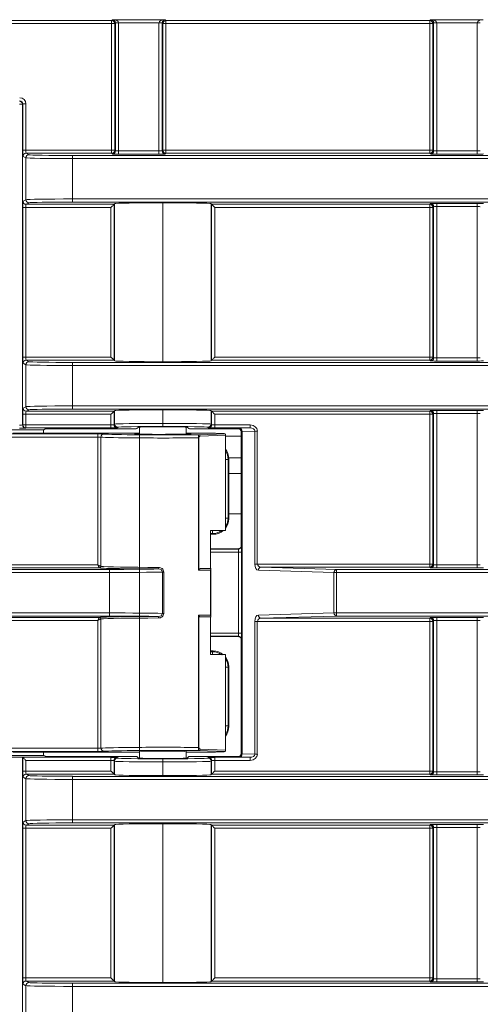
# Model space of a CAD drawing. Header units: millimetres. Extents: x 0 to 1118, y 0 to 864.
# Tile 126 of 146: x 343.45 to 350.87, y 482.05 to 497.92. Entities that reach past the tile are written whole.
import ezdxf

# ---------------------------------------------------------------- set-up
doc = ezdxf.new("R2010")
doc.units = ezdxf.units.MM

msp = doc.modelspace()

# ---------------------------------------------------------------- linework, layer by layer
at = {"color": 7, "linetype": 'Continuous', "lineweight": 15}
for p, q in [((340.682, 497.906), (344.932, 497.906)), ((344.932, 497.906), (344.945, 497.919)), ((344.932, 497.856), (344.932, 497.906)), ((344.945, 497.919), (345.794, 497.919)), ((345.794, 497.919), (345.807, 497.906)), ((345.807, 497.906), (350.057, 497.906)), ((345.807, 497.906), (345.807, 497.856)), ((350.057, 497.906), (350.07, 497.919)), ((350.057, 497.856), (350.057, 497.906)), ((350.07, 497.919), (350.919, 497.919)), ((344.932, 497.856), (340.682, 497.856)), ((344.982, 497.856), (344.932, 497.856)), ((344.932, 495.816), (344.932, 497.856)), ((344.994, 497.868), (344.982, 497.856)), ((344.982, 497.856), (344.982, 495.816)), ((344.994, 495.805), (344.994, 497.868)), ((345.044, 497.868), (344.994, 497.868)), ((345.695, 497.869), (345.044, 497.869)), ((345.044, 497.868), (345.044, 495.803)), ((345.695, 495.803), (345.695, 497.868)), ((345.745, 497.868), (345.695, 497.868)), ((345.757, 497.856), (345.745, 497.868)), ((345.745, 497.868), (345.745, 495.805)), ((345.757, 495.816), (345.757, 497.856)), ((345.757, 497.856), (345.807, 497.856)), ((345.807, 497.856), (345.807, 495.816)), ((350.057, 497.856), (345.807, 497.856)), ((350.107, 497.856), (350.057, 497.856)), ((350.057, 495.816), (350.057, 497.856)), ((350.119, 497.868), (350.107, 497.856)), ((350.107, 497.856), (350.107, 495.816)), ((350.169, 497.868), (350.119, 497.868)), ((350.119, 495.805), (350.119, 497.868)), ((350.82, 497.869), (350.169, 497.869)), ((350.169, 497.868), (350.169, 495.803)), ((350.82, 495.803), (350.82, 497.868)), ((350.87, 497.868), (350.82, 497.868)), ((343.496, 496.557), (343.446, 496.557)), ((343.502, 496.562), (343.496, 496.557)), ((343.496, 496.557), (343.496, 491.386)), ((343.502, 495.816), (343.502, 496.562)), ((343.551, 496.562), (343.502, 496.562)), ((343.551, 496.562), (343.551, 495.816)), ((343.551, 495.816), (343.502, 495.816)), ((343.552, 495.693), (343.505, 495.716)), ((343.551, 495.816), (344.932, 495.816)), ((343.552, 495.017), (343.552, 495.693)), ((343.555, 495.766), (343.602, 495.743)), ((344.932, 495.766), (343.555, 495.766)), ((344.302, 495.731), (344.302, 495.681)), ((344.302, 495.731), (363.422, 495.731)), ((344.302, 495.681), (344.302, 495.029)), ((363.422, 495.681), (344.302, 495.681)), ((344.932, 495.766), (344.932, 495.816)), ((344.932, 495.816), (344.982, 495.816)), ((344.944, 495.755), (344.932, 495.766)), ((344.982, 495.816), (344.994, 495.805)), ((345.044, 495.803), (345.044, 495.753)), ((345.044, 495.803), (345.695, 495.803)), ((345.695, 495.753), (345.044, 495.753)), ((345.695, 495.803), (345.695, 495.753)), ((345.745, 495.805), (345.757, 495.816)), ((345.757, 495.816), (345.807, 495.816)), ((345.807, 495.766), (345.795, 495.755)), ((345.807, 495.816), (345.807, 495.766)), ((345.807, 495.816), (350.057, 495.816)), ((350.057, 495.766), (345.807, 495.766)), ((350.057, 495.766), (350.057, 495.816)), ((350.057, 495.816), (350.107, 495.816)), ((350.069, 495.755), (350.057, 495.766)), ((350.107, 495.816), (350.119, 495.805)), ((350.169, 495.803), (350.82, 495.803)), ((350.169, 495.803), (350.169, 495.753)), ((350.82, 495.753), (350.169, 495.753)), ((350.82, 495.803), (350.82, 495.753)), ((343.502, 492.48), (343.502, 494.894)), ((343.551, 494.894), (343.502, 494.894)), ((343.505, 494.994), (343.552, 495.017)), ((344.921, 494.894), (343.551, 494.894)), ((343.551, 494.894), (343.551, 492.48)), ((343.602, 494.967), (343.555, 494.944)), ((343.555, 494.944), (344.971, 494.944)), ((344.302, 495.029), (363.125, 495.029)), ((344.302, 495.029), (344.302, 494.979)), ((363.125, 494.979), (344.302, 494.979)), ((344.921, 492.48), (344.921, 494.894)), ((344.971, 494.944), (344.981, 494.954)), ((344.971, 494.944), (344.971, 492.43)), ((344.981, 492.42), (344.981, 494.954)), ((345.756, 494.967), (345.758, 494.967)), ((345.756, 494.967), (345.756, 492.407)), ((345.758, 492.407), (345.758, 494.967)), ((346.533, 494.954), (346.543, 494.944)), ((346.533, 494.954), (346.533, 492.42)), ((346.543, 494.944), (350.057, 494.944)), ((346.543, 492.43), (346.543, 494.944)), ((350.057, 494.894), (346.593, 494.894)), ((346.593, 494.894), (346.593, 492.48)), ((350.057, 494.944), (350.069, 494.955)), ((350.057, 494.894), (350.057, 494.944)), ((350.107, 494.894), (350.057, 494.894)), ((350.057, 492.48), (350.057, 494.894)), ((350.119, 494.905), (350.107, 494.894)), ((350.107, 494.894), (350.107, 492.48)), ((350.119, 492.469), (350.119, 494.905)), ((350.169, 494.957), (350.82, 494.957)), ((350.169, 494.907), (350.169, 494.957)), ((350.82, 494.907), (350.169, 494.907)), ((350.169, 494.907), (350.169, 492.467)), ((350.82, 494.907), (350.82, 494.957)), ((350.82, 492.467), (350.82, 494.907)), ((343.551, 492.48), (343.502, 492.48)), ((343.552, 492.356), (343.505, 492.38)), ((343.551, 492.48), (344.921, 492.48)), ((343.552, 491.681), (343.552, 492.356)), ((343.555, 492.43), (343.602, 492.406)), ((344.971, 492.43), (343.555, 492.43)), ((344.302, 492.395), (363.159, 492.395)), ((344.302, 492.395), (344.302, 492.345)), ((363.159, 492.345), (344.302, 492.345)), ((344.302, 492.345), (344.302, 491.693)), ((344.971, 492.43), (344.981, 492.42)), ((345.756, 492.407), (345.758, 492.407)), ((346.533, 492.42), (346.543, 492.43)), ((350.057, 492.43), (346.543, 492.43)), ((346.593, 492.48), (350.057, 492.48)), ((350.057, 492.43), (350.057, 492.48)), ((350.057, 492.48), (350.107, 492.48)), ((350.069, 492.419), (350.057, 492.43)), ((350.107, 492.48), (350.119, 492.469)), ((350.169, 492.417), (350.169, 492.467)), ((350.169, 492.467), (350.82, 492.467)), ((350.82, 492.417), (350.169, 492.417)), ((350.82, 492.417), (350.82, 492.467)), ((343.502, 491.388), (343.502, 491.558)), ((343.502, 491.558), (343.551, 491.558)), ((343.505, 491.658), (343.552, 491.681)), ((344.921, 491.558), (343.551, 491.558)), ((343.551, 491.558), (343.551, 491.388)), ((343.602, 491.631), (343.555, 491.608)), ((343.555, 491.608), (344.971, 491.608)), ((344.302, 491.693), (344.302, 491.643)), ((344.302, 491.693), (363.159, 491.693)), ((363.159, 491.643), (344.302, 491.643)), ((344.921, 491.388), (344.921, 491.558)), ((344.971, 491.608), (344.981, 491.618)), ((344.971, 491.608), (344.971, 491.39)), ((344.981, 491.4), (344.981, 491.618)), ((345.756, 491.631), (345.758, 491.631)), ((345.756, 491.631), (345.756, 491.413)), ((345.758, 491.413), (345.758, 491.631)), ((346.533, 491.618), (346.543, 491.608)), ((346.533, 491.618), (346.533, 491.4)), ((346.543, 491.608), (350.057, 491.608)), ((346.543, 491.39), (346.543, 491.608)), ((350.057, 491.558), (346.593, 491.558)), ((346.593, 491.558), (346.593, 491.388)), ((350.057, 491.608), (350.069, 491.619)), ((350.057, 491.558), (350.057, 491.608)), ((350.107, 491.558), (350.057, 491.558)), ((350.057, 489.144), (350.057, 491.558)), ((350.119, 491.569), (350.107, 491.558)), ((350.107, 491.558), (350.107, 489.144)), ((350.119, 489.133), (350.119, 491.569)), ((350.169, 491.621), (350.82, 491.621)), ((350.169, 491.571), (350.169, 491.621)), ((350.82, 491.571), (350.169, 491.571)), ((350.169, 491.571), (350.169, 489.131)), ((350.82, 491.571), (350.82, 491.621)), ((350.82, 489.131), (350.82, 491.571)), ((343.496, 491.386), (343.502, 491.388)), ((343.502, 491.388), (343.551, 491.388)), ((343.551, 491.388), (344.921, 491.388)), ((343.551, 491.338), (343.551, 491.388)), ((344.921, 491.338), (344.921, 491.388)), ((344.971, 491.39), (344.981, 491.4)), ((345.756, 491.363), (345.756, 491.413)), ((345.756, 491.413), (345.758, 491.413)), ((345.758, 491.363), (345.758, 491.413)), ((346.533, 491.4), (346.543, 491.39)), ((346.593, 491.338), (346.593, 491.388)), ((346.593, 491.388), (347.164, 491.388)), ((347.164, 491.338), (347.164, 491.388)), ((340.62, 491.242), (344.709, 491.242)), ((345.382, 491.256), (343.342, 491.256)), ((343.551, 491.338), (343.546, 491.336)), ((344.921, 491.338), (343.551, 491.338)), ((343.861, 491.322), (343.838, 491.31)), ((345.29, 491.326), (344.111, 491.326)), ((344.709, 491.192), (344.709, 491.242)), ((345.031, 491.35), (345.021, 491.34)), ((345.34, 491.327), (345.363, 491.35)), ((345.382, 491.352), (345.382, 486.015)), ((345.755, 491.357), (345.759, 491.357)), ((345.758, 491.363), (345.756, 491.363)), ((345.791, 491.235), (345.778, 491.235)), ((345.8, 491.236), (345.791, 491.235)), ((345.85, 491.236), (345.8, 491.236)), ((346.132, 491.239), (346.132, 491.352)), ((346.437, 491.256), (346.132, 491.256)), ((346.151, 491.35), (346.174, 491.327)), ((346.969, 491.326), (346.224, 491.326)), ((346.336, 491.23), (346.76, 491.246)), ((346.493, 491.34), (346.483, 491.35)), ((347.164, 491.338), (346.593, 491.338)), ((346.969, 491.326), (346.976, 491.332)), ((346.99, 491.333), (347.164, 491.338)), ((347.026, 491.282), (347.019, 491.276)), ((347.019, 489.441), (347.019, 491.276)), ((347.026, 486.085), (347.026, 491.282)), ((347.237, 491.289), (347.033, 491.283)), ((347.033, 491.283), (347.033, 486.084)), ((347.237, 489.144), (347.237, 491.289)), ((347.237, 491.289), (347.279, 491.289)), ((347.279, 491.289), (347.279, 489.144)), ((344.709, 491.192), (340.57, 491.192)), ((344.709, 489.131), (344.709, 491.192)), ((344.758, 491.191), (344.758, 489.106)), ((346.329, 489.045), (346.329, 491.18)), ((346.329, 491.18), (346.338, 491.18)), ((346.338, 491.18), (346.338, 489.057)), ((346.765, 491.22), (346.359, 491.205)), ((346.765, 489.684), (346.765, 491.22)), ((346.819, 490.843), (346.807, 490.831)), ((346.807, 490.831), (346.807, 489.886)), ((346.819, 490.843), (346.819, 489.874)), ((346.819, 490.605), (347.019, 490.605)), ((346.807, 489.886), (346.819, 489.874)), ((346.765, 489.684), (346.526, 489.684)), ((346.526, 489.684), (346.526, 489.077)), ((346.57, 489.624), (346.526, 489.624)), ((346.57, 489.624), (346.557, 489.636)), ((346.969, 489.391), (346.526, 489.391)), ((346.974, 489.387), (346.969, 489.391)), ((346.976, 488.031), (346.976, 489.337)), ((346.976, 489.337), (347.026, 489.337)), ((347.019, 489.441), (347.024, 489.437)), ((347.026, 489.337), (347.026, 488.031)), ((344.898, 489.009), (291.743, 489.009)), ((291.922, 489.059), (344.898, 489.059)), ((339.919, 489.131), (344.709, 489.131)), ((344.734, 489.081), (339.919, 489.081)), ((344.898, 489.059), (344.898, 489.009)), ((344.898, 488.357), (344.898, 489.009)), ((345.75, 488.349), (345.75, 489.016)), ((345.75, 489.016), (345.771, 489.016)), ((345.771, 489.016), (345.771, 488.349)), ((346.356, 489.07), (346.526, 489.077)), ((346.524, 488.318), (346.524, 489.048)), ((346.53, 489.073), (346.526, 489.077)), ((346.53, 489.064), (346.53, 488.301)), ((347.237, 489.144), (347.279, 489.144)), ((347.279, 489.144), (350.057, 489.144)), ((348.513, 489.009), (347.296, 489.044)), ((347.338, 489.094), (348.556, 489.059)), ((350.057, 489.094), (347.338, 489.094)), ((348.513, 488.357), (348.513, 489.009)), ((348.513, 489.009), (348.556, 489.009)), ((348.556, 489.059), (348.556, 489.009)), ((348.556, 489.059), (370.628, 489.059)), ((348.556, 489.009), (348.556, 488.357)), ((370.628, 489.009), (348.556, 489.009)), ((350.057, 489.094), (350.057, 489.144)), ((350.057, 489.144), (350.107, 489.144)), ((350.069, 489.083), (350.057, 489.094)), ((350.107, 489.144), (350.119, 489.133)), ((350.169, 489.081), (350.169, 489.131)), ((350.169, 489.131), (350.82, 489.131)), ((350.82, 489.081), (350.169, 489.081)), ((350.82, 489.081), (350.82, 489.131)), ((290.369, 488.357), (344.898, 488.357)), ((344.898, 488.307), (290.369, 488.307)), ((339.919, 488.285), (344.734, 488.285)), ((344.709, 488.235), (339.919, 488.235)), ((344.709, 486.175), (344.709, 488.235)), ((344.758, 488.259), (344.758, 486.177)), ((344.898, 488.357), (344.898, 488.307)), ((345.75, 488.349), (345.771, 488.349)), ((346.329, 486.188), (346.329, 488.321)), ((346.338, 488.308), (346.338, 486.188)), ((346.356, 488.295), (346.526, 488.289)), ((346.53, 488.292), (346.526, 488.289)), ((346.526, 488.289), (346.526, 487.684)), ((347.237, 486.078), (347.237, 488.221)), ((347.279, 488.221), (347.237, 488.221)), ((350.057, 488.221), (347.279, 488.221)), ((347.279, 488.221), (347.279, 486.078)), ((347.296, 488.321), (348.513, 488.357)), ((348.556, 488.307), (347.338, 488.271)), ((347.338, 488.271), (350.057, 488.271)), ((348.513, 488.357), (348.556, 488.357)), ((348.556, 488.307), (348.556, 488.357)), ((348.556, 488.357), (370.628, 488.357)), ((370.628, 488.307), (348.556, 488.307)), ((350.057, 488.271), (350.069, 488.283)), ((350.057, 488.221), (350.057, 488.271)), ((350.107, 488.221), (350.057, 488.221)), ((350.057, 485.808), (350.057, 488.221)), ((350.119, 488.233), (350.107, 488.221)), ((350.107, 488.221), (350.107, 485.808)), ((350.119, 485.796), (350.119, 488.233)), ((350.169, 488.285), (350.82, 488.285)), ((350.169, 488.285), (350.169, 488.235)), ((350.82, 488.235), (350.169, 488.235)), ((350.169, 488.235), (350.169, 485.795)), ((350.82, 488.285), (350.82, 488.235)), ((350.82, 485.795), (350.82, 488.235)), ((346.526, 487.976), (346.969, 487.976)), ((346.969, 487.976), (346.974, 487.981)), ((346.976, 488.031), (347.026, 488.031)), ((347.024, 487.931), (347.019, 487.926)), ((347.019, 486.091), (347.019, 487.926)), ((346.526, 487.743), (346.57, 487.743)), ((346.557, 487.731), (346.57, 487.743)), ((346.526, 487.684), (346.765, 487.684)), ((346.765, 486.147), (346.765, 487.684)), ((346.819, 487.493), (346.807, 487.481)), ((346.807, 487.481), (346.807, 486.536)), ((346.819, 487.493), (346.819, 486.524)), ((346.807, 486.536), (346.819, 486.524)), ((340.57, 486.175), (344.709, 486.175)), ((344.709, 486.175), (344.709, 486.125)), ((346.329, 486.188), (346.338, 486.188)), ((346.359, 486.162), (346.765, 486.147)), ((344.709, 486.125), (340.62, 486.125)), ((343.312, 486.032), (343.494, 486.032)), ((343.342, 486.111), (345.382, 486.111)), ((343.494, 486.032), (343.494, 457.972)), ((343.501, 486.029), (343.494, 486.032)), ((343.501, 486.029), (344.921, 486.029)), ((343.502, 485.808), (343.502, 486.029)), ((343.838, 486.057), (343.861, 486.045)), ((344.111, 486.041), (345.29, 486.041)), ((344.921, 485.979), (344.921, 486.029)), ((345.021, 486.027), (345.031, 486.017)), ((345.363, 486.017), (345.34, 486.04)), ((345.759, 486.01), (345.755, 486.01)), ((345.756, 485.955), (345.756, 486.005)), ((345.756, 486.005), (345.758, 486.005)), ((345.758, 485.955), (345.758, 486.005)), ((346.132, 486.015), (346.132, 486.139)), ((346.132, 486.111), (346.437, 486.111)), ((346.174, 486.04), (346.151, 486.017)), ((346.224, 486.041), (346.969, 486.041)), ((346.76, 486.122), (346.336, 486.137)), ((346.483, 486.017), (346.493, 486.027)), ((346.593, 486.029), (347.164, 486.029)), ((346.593, 485.979), (346.593, 486.029)), ((346.976, 486.035), (346.969, 486.041)), ((347.164, 486.029), (346.99, 486.034)), ((347.019, 486.091), (347.026, 486.085)), ((347.033, 486.084), (347.237, 486.078)), ((347.164, 485.979), (347.164, 486.029)), ((347.279, 486.078), (347.237, 486.078)), ((343.551, 485.979), (343.551, 485.808)), ((344.921, 485.979), (343.551, 485.979)), ((344.921, 485.808), (344.921, 485.979)), ((344.981, 485.967), (344.971, 485.977)), ((344.971, 485.977), (344.971, 485.758)), ((344.981, 485.748), (344.981, 485.967)), ((345.756, 485.955), (345.756, 485.734)), ((345.758, 485.955), (345.756, 485.955)), ((345.758, 485.734), (345.758, 485.955)), ((346.543, 485.977), (346.533, 485.967)), ((346.533, 485.967), (346.533, 485.748)), ((346.543, 485.758), (346.543, 485.977)), ((346.593, 485.979), (346.593, 485.808)), ((347.164, 485.979), (346.593, 485.979)), ((343.551, 485.808), (343.502, 485.808)), ((343.552, 485.684), (343.505, 485.708)), ((343.551, 485.808), (344.921, 485.808)), ((343.552, 485.009), (343.552, 485.684)), ((343.555, 485.758), (343.602, 485.734)), ((344.971, 485.758), (343.555, 485.758)), ((344.302, 485.722), (370.628, 485.722)), ((344.302, 485.722), (344.302, 485.672)), ((344.302, 485.672), (344.302, 485.021)), ((370.628, 485.672), (344.302, 485.672)), ((344.981, 485.748), (344.971, 485.758)), ((345.756, 485.734), (345.758, 485.734)), ((346.533, 485.748), (346.543, 485.758)), ((350.057, 485.758), (346.543, 485.758)), ((346.593, 485.808), (350.057, 485.808)), ((350.057, 485.758), (350.057, 485.808)), ((350.057, 485.808), (350.107, 485.808)), ((350.069, 485.746), (350.057, 485.758)), ((350.107, 485.808), (350.119, 485.796)), ((350.169, 485.795), (350.82, 485.795)), ((350.169, 485.795), (350.169, 485.745)), ((350.82, 485.745), (350.169, 485.745)), ((350.82, 485.795), (350.82, 485.745)), ((343.502, 482.472), (343.502, 484.885)), ((343.502, 484.885), (343.551, 484.885)), ((343.505, 484.985), (343.552, 485.009)), ((344.921, 484.885), (343.551, 484.885)), ((343.551, 484.885), (343.551, 482.472)), ((343.602, 484.959), (343.555, 484.935)), ((343.555, 484.935), (344.971, 484.935)), ((344.302, 485.021), (370.628, 485.021)), ((344.302, 485.021), (344.302, 484.971)), ((370.628, 484.971), (344.302, 484.971)), ((344.921, 482.472), (344.921, 484.885)), ((344.981, 484.945), (344.971, 484.935)), ((344.971, 484.935), (344.971, 482.422)), ((344.981, 482.412), (344.981, 484.945)), ((345.756, 484.959), (345.758, 484.959)), ((345.756, 484.959), (345.756, 482.398)), ((345.758, 482.398), (345.758, 484.959)), ((346.533, 484.945), (346.543, 484.935)), ((346.533, 484.945), (346.533, 482.412)), ((346.543, 484.935), (350.057, 484.935)), ((346.543, 482.422), (346.543, 484.935)), ((346.593, 484.885), (346.593, 482.472)), ((350.057, 484.885), (346.593, 484.885)), ((350.057, 484.935), (350.069, 484.947)), ((350.057, 484.885), (350.057, 484.935)), ((350.107, 484.885), (350.057, 484.885)), ((350.057, 482.472), (350.057, 484.885)), ((350.119, 484.897), (350.107, 484.885)), ((350.107, 484.885), (350.107, 482.472)), ((350.119, 482.46), (350.119, 484.897)), ((350.169, 484.948), (350.82, 484.948)), ((350.169, 484.948), (350.169, 484.898)), ((350.82, 484.898), (350.169, 484.898)), ((350.169, 484.898), (350.169, 482.459)), ((350.82, 484.948), (350.82, 484.898)), ((350.82, 482.459), (350.82, 484.898)), ((343.502, 482.472), (343.551, 482.472)), ((343.552, 482.348), (343.505, 482.372)), ((343.551, 482.472), (344.921, 482.472)), ((343.552, 481.673), (343.552, 482.348)), ((343.555, 482.422), (343.602, 482.398)), ((344.971, 482.422), (343.555, 482.422)), ((344.302, 482.336), (344.302, 482.386)), ((344.302, 482.386), (370.628, 482.386)), ((344.981, 482.412), (344.971, 482.422)), ((345.756, 482.398), (345.758, 482.398)), ((346.533, 482.412), (346.543, 482.422)), ((350.057, 482.422), (346.543, 482.422)), ((346.593, 482.472), (350.057, 482.472)), ((350.057, 482.422), (350.057, 482.472)), ((350.057, 482.472), (350.107, 482.472)), ((350.069, 482.41), (350.057, 482.422)), ((350.107, 482.472), (350.119, 482.46)), ((350.169, 482.459), (350.82, 482.459)), ((350.169, 482.459), (350.169, 482.409)), ((350.82, 482.409), (350.169, 482.409)), ((350.82, 482.459), (350.82, 482.409)), ((370.628, 482.336), (344.302, 482.336)), ((344.302, 482.336), (344.302, 481.685))]:
    msp.add_line(p, q, dxfattribs=at)
at = {"color": 9, "linetype": 'Continuous', "lineweight": 15}
for p, q in [((343.292, 491.31), (343.838, 491.31)), ((347.019, 491.205), (346.765, 491.205)), ((346.807, 490.831), (346.765, 490.831)), ((347.019, 490.855), (346.819, 490.855)), ((346.807, 489.886), (346.765, 489.886)), ((347.019, 489.955), (346.819, 489.955)), ((346.557, 489.636), (346.557, 489.684)), ((346.557, 489.636), (346.526, 489.636)), ((346.526, 489.387), (346.974, 489.387)), ((346.976, 489.337), (346.526, 489.337)), ((346.526, 488.031), (346.976, 488.031)), ((346.974, 487.981), (346.526, 487.981)), ((346.526, 487.731), (346.557, 487.731)), ((346.557, 487.684), (346.557, 487.731)), ((346.765, 487.481), (346.807, 487.481)), ((346.765, 486.536), (346.807, 486.536)), ((343.838, 486.057), (343.292, 486.057))]:
    msp.add_line(p, q, dxfattribs=at)
at = {"color": 7, "linetype": 'Continuous', "lineweight": 15, "flags": 128}
for points in [[(345.044, 497.869), (345.034, 497.869), (345.025, 497.869), (345.016, 497.869), (345.009, 497.869), (345.002, 497.869), (344.998, 497.869), (344.995, 497.868), (344.994, 497.868)], [(345.745, 497.868), (345.744, 497.868), (345.741, 497.869), (345.737, 497.869), (345.73, 497.869), (345.723, 497.869), (345.714, 497.869), (345.705, 497.869), (345.695, 497.869)], [(350.169, 497.869), (350.159, 497.869), (350.15, 497.869), (350.141, 497.869), (350.134, 497.869), (350.127, 497.869), (350.123, 497.869), (350.12, 497.868), (350.119, 497.868)], [(350.87, 497.868), (350.869, 497.868), (350.866, 497.869), (350.862, 497.869), (350.855, 497.869), (350.848, 497.869), (350.839, 497.869), (350.83, 497.869), (350.82, 497.869)], [(344.971, 494.944), (344.97, 494.943), (344.967, 494.94), (344.962, 494.935), (344.956, 494.929), (344.949, 494.921), (344.94, 494.913), (344.931, 494.903), (344.921, 494.894)], [(346.543, 494.944), (346.544, 494.943), (346.547, 494.94), (346.552, 494.935), (346.558, 494.929), (346.565, 494.921), (346.574, 494.913), (346.583, 494.903), (346.593, 494.894)], [(344.971, 492.43), (344.97, 492.431), (344.967, 492.434), (344.962, 492.439), (344.956, 492.445), (344.949, 492.453), (344.94, 492.461), (344.931, 492.47), (344.921, 492.48)], [(346.593, 492.48), (346.583, 492.47), (346.574, 492.461), (346.565, 492.453), (346.558, 492.445), (346.552, 492.439), (346.547, 492.434), (346.544, 492.431), (346.543, 492.43)], [(344.921, 491.558), (344.931, 491.567), (344.94, 491.577), (344.949, 491.585), (344.956, 491.593), (344.962, 491.599), (344.967, 491.604), (344.97, 491.606), (344.971, 491.608)], [(346.593, 491.558), (346.583, 491.567), (346.574, 491.577), (346.565, 491.585), (346.558, 491.593), (346.552, 491.599), (346.547, 491.604), (346.544, 491.606), (346.543, 491.608)], [(344.734, 489.082), (344.733, 489.084), (344.731, 489.087), (344.728, 489.092), (344.725, 489.099), (344.722, 489.106), (344.718, 489.114), (344.713, 489.122), (344.709, 489.131)], [(344.709, 489.131), (344.718, 489.126), (344.726, 489.122), (344.734, 489.118), (344.741, 489.115), (344.747, 489.112), (344.752, 489.109), (344.756, 489.107), (344.758, 489.106)], [(344.709, 488.235), (344.713, 488.243), (344.718, 488.252), (344.722, 488.26), (344.725, 488.267), (344.728, 488.273), (344.731, 488.278), (344.733, 488.282), (344.734, 488.284)], [(344.758, 488.259), (344.756, 488.258), (344.752, 488.256), (344.747, 488.254), (344.741, 488.251), (344.734, 488.247), (344.726, 488.243), (344.718, 488.239), (344.709, 488.235)], [(343.551, 485.979), (343.542, 485.989), (343.533, 485.998), (343.524, 486.006), (343.517, 486.014), (343.511, 486.02), (343.506, 486.025), (343.503, 486.028), (343.502, 486.029)], [(344.971, 485.758), (344.97, 485.759), (344.967, 485.762), (344.962, 485.767), (344.956, 485.773), (344.949, 485.78), (344.94, 485.789), (344.931, 485.798), (344.921, 485.808)], [(346.543, 485.758), (346.544, 485.759), (346.547, 485.762), (346.552, 485.767), (346.558, 485.773), (346.565, 485.78), (346.574, 485.789), (346.583, 485.798), (346.593, 485.808)], [(344.921, 484.885), (344.931, 484.895), (344.94, 484.904), (344.949, 484.913), (344.956, 484.92), (344.962, 484.927), (344.967, 484.931), (344.97, 484.934), (344.971, 484.935)], [(346.543, 484.935), (346.544, 484.934), (346.547, 484.931), (346.552, 484.927), (346.558, 484.92), (346.565, 484.913), (346.574, 484.904), (346.583, 484.895), (346.593, 484.885)], [(344.921, 482.472), (344.931, 482.462), (344.94, 482.453), (344.949, 482.444), (344.956, 482.437), (344.962, 482.43), (344.967, 482.426), (344.97, 482.423), (344.971, 482.422)], [(346.593, 482.472), (346.583, 482.462), (346.574, 482.453), (346.565, 482.444), (346.558, 482.437), (346.552, 482.43), (346.547, 482.426), (346.544, 482.423), (346.543, 482.422)]]:
    msp.add_lwpolyline(points, dxfattribs=at)
at = {"color": 7, "linetype": 'Continuous', "lineweight": 15}
for centre, radius, start, end in [((344.932, 497.856), 0.05, 0.0214, 89.9786), ((345.807, 497.856), 0.05, 90.0214, 179.9829), ((350.057, 497.856), 0.05, 0.0214, 89.9786), ((343.446, 496.557), 0.05, 0.0811, 89.9167), ((343.555, 495.716), 0.05, 90.0514, 179.9721), ((343.602, 495.693), 0.05, 90.0514, 179.9742), ((344.932, 495.816), 0.05, 270.0193, 359.9786), ((344.944, 495.805), 0.05, 270.0223, 359.9777), ((345.795, 495.805), 0.05, 180.0223, 269.9777), ((345.807, 495.816), 0.05, 180.0171, 269.9808), ((350.057, 495.816), 0.05, 270.0193, 359.9786), ((350.069, 495.805), 0.05, 270.0241, 359.9759), ((343.555, 494.994), 0.05, 180.0267, 269.9477), ((343.602, 495.017), 0.05, 180.0267, 269.9477), ((350.057, 494.894), 0.05, 0.0214, 89.9807), ((350.069, 494.905), 0.05, 0.0232, 89.9768), ((343.555, 492.38), 0.05, 90.0514, 179.9742), ((343.602, 492.356), 0.05, 90.0514, 179.9742), ((350.057, 492.48), 0.05, 270.0193, 359.9786), ((350.069, 492.469), 0.05, 270.0241, 359.9759), ((343.555, 491.658), 0.05, 180.0258, 269.9486), ((343.602, 491.681), 0.05, 180.0267, 269.9477), ((350.057, 491.558), 0.05, 0.0214, 89.9807), ((350.069, 491.569), 0.05, 0.0232, 89.9768), ((343.546, 491.386), 0.05, 180.034, 269.9425), ((343.552, 491.388), 0.05, 180.0258, 269.9486), ((345.021, 491.39), 0.05, 180.0214, 269.9807), ((345.031, 491.4), 0.05, 180.0223, 269.9777), ((346.483, 491.4), 0.05, 270.0223, 359.9777), ((346.493, 491.39), 0.05, 270.0193, 359.9786), ((344.808, 491.191), 0.0498, 90.5835, 180.1924), ((346.335, 491.206), 0.0241, 357.8225, 86.5563), ((346.976, 491.282), 0.05, 0.0223, 89.9777), ((346.986, 491.286), 0.0473, 356.5444, 84.6687), ((346.974, 489.437), 0.05, 270.0223, 359.982), ((344.734, 489.106), 0.0249, 270.5999, 0.2128), ((344.733, 489.107), 0.0255, 271.8008, 358.2035), ((345.592, 489.085), 0.0943, 348.3584, 3.6281), ((347.343, 489.047), 0.0473, 95.3346, 183.4572), ((348.561, 489.011), 0.0473, 95.3312, 183.4535), ((350.057, 489.144), 0.05, 270.0193, 359.9786), ((350.069, 489.133), 0.05, 270.0241, 359.9759), ((344.734, 488.26), 0.0249, 359.7915, 89.3916), ((344.733, 488.258), 0.0255, 1.799, 88.201), ((345.592, 488.281), 0.0943, 356.3711, 11.643), ((347.343, 488.319), 0.0473, 176.5428, 264.6654), ((348.561, 488.354), 0.0473, 176.5444, 264.6687), ((350.057, 488.221), 0.05, 0.0214, 89.9807), ((350.069, 488.233), 0.05, 0.0232, 89.9768), ((346.974, 487.931), 0.05, 0.018, 89.9777), ((344.808, 486.177), 0.0498, 179.8076, 269.4165), ((346.335, 486.161), 0.0241, 273.4437, 2.1775), ((345.021, 485.977), 0.05, 90.0193, 179.9786), ((345.031, 485.967), 0.05, 90.0193, 179.9807), ((346.483, 485.967), 0.05, 0.0193, 89.9807), ((346.493, 485.977), 0.05, 0.0214, 89.9807), ((346.976, 486.085), 0.05, 270.0193, 359.9786), ((346.986, 486.081), 0.0473, 275.3313, 3.4556), ((343.555, 485.708), 0.05, 90.0514, 179.9742), ((343.602, 485.684), 0.05, 90.0514, 179.9742), ((350.057, 485.808), 0.05, 270.0193, 359.9786), ((350.069, 485.796), 0.05, 270.0241, 359.9759), ((343.555, 484.985), 0.05, 180.0258, 269.9486), ((343.602, 485.009), 0.05, 180.0258, 269.9486), ((350.057, 484.885), 0.05, 0.0214, 89.9807), ((350.069, 484.897), 0.05, 0.0232, 89.9768), ((343.555, 482.372), 0.05, 90.0514, 179.9742), ((343.602, 482.348), 0.05, 90.0514, 179.9742), ((350.057, 482.472), 0.05, 270.0193, 359.9786), ((350.069, 482.46), 0.05, 270.0241, 359.9759)]:
    msp.add_arc(centre, radius, start, end, dxfattribs=at)
for centre, major_axis, ratio, start_param, end_param in [((344.945, 497.869), (-0.019, 0.0467), 0.951631, 4.326131, 5.879474), ((344.945, 497.869), (0.0983, -0.0012), 0.508671, 0.023547, 1.57689), ((345.794, 497.869), (0.0983, 0.0012), 0.508671, 1.564703, 3.118046), ((345.794, 497.869), (0.019, 0.0467), 0.951631, 0.403711, 1.957054), ((350.07, 497.869), (-0.019, 0.0467), 0.951631, 4.326131, 5.879474), ((350.07, 497.869), (0.0983, -0.0012), 0.508671, 0.023547, 1.57689), ((350.919, 497.869), (0.0983, 0.0012), 0.508671, 1.564703, 3.118046), ((344.944, 497.868), (0.0354, 0.0354), 0.999087, 5.497939, 5.515088), ((344.944, 497.868), (0.0707, 0.0707), 0.999695, 5.497939, 5.515088), ((345.795, 497.868), (0.0707, -0.0707), 0.999695, 3.90969, 3.926839), ((345.795, 497.868), (0.0354, -0.0354), 0.999087, 3.90969, 3.926839), ((350.069, 497.868), (0.0354, 0.0354), 0.999087, 5.497939, 5.515088), ((350.069, 497.868), (0.0707, 0.0707), 0.999695, 5.497939, 5.515088), ((350.92, 497.868), (0.0707, -0.0707), 0.999695, 3.90969, 3.926839), ((350.92, 497.868), (0.0354, -0.0354), 0.999087, 3.90969, 3.926839), ((343.451, 496.562), (0.0708, 0.0708), 0.998783, 5.498396, 7.067974), ((343.451, 496.562), (0.0355, 0.0355), 0.996359, 5.498396, 7.067974), ((343.505, 495.816), (0, 0.1), 0.034921, 1.570796, 3.124139), ((343.555, 495.816), (0, 0.05), 0.069842, 1.570796, 3.124139), ((344.302, 495.693), (0.75, 0), 0.016291, 3.176499, 4.712389), ((344.302, 495.743), (0.7, 0), 0.017455, 3.176499, 4.712389), ((345.044, 495.755), (0.1, 0), 0.017455, 3.159046, 4.712389), ((345.044, 495.805), (0.05, 0), 0.03491, 3.159046, 4.712389), ((345.695, 495.805), (0.05, 0), 0.03491, 4.712389, 6.265732), ((345.695, 495.755), (0.1, 0), 0.017455, 4.712389, 6.265732), ((350.169, 495.755), (0.1, 0), 0.017455, 3.159046, 4.712389), ((350.169, 495.805), (0.05, 0), 0.03491, 3.159046, 4.712389), ((350.82, 495.805), (0.05, 0), 0.03491, 4.712389, 6.265732), ((350.82, 495.755), (0.1, 0), 0.017455, 4.712389, 6.265732), ((343.505, 494.894), (0, 0.1), 0.034921, 0.017453, 1.570796), ((343.555, 494.894), (0, 0.05), 0.069842, 0.017453, 1.570796), ((344.302, 495.017), (0.75, 0), 0.016291, 1.570796, 3.106686), ((344.302, 494.967), (0.7, 0), 0.017455, 1.570796, 3.106686), ((345.756, 494.954), (0.775, 0), 0.017455, 1.570796, 3.124139), ((345.758, 494.954), (0.775, 0), 0.017455, 0.017453, 1.570796), ((350.169, 494.955), (0.1, 0), 0.017455, 1.570796, 3.124139), ((350.169, 494.905), (0.05, 0), 0.03491, 1.570796, 3.124139), ((350.82, 494.955), (0.1, 0), 0.017455, 0.017453, 1.570796), ((350.82, 494.905), (0.05, 0), 0.03491, 0.017453, 1.570796), ((343.505, 492.48), (0, 0.1), 0.034921, 1.570796, 3.124139), ((343.555, 492.48), (0, 0.05), 0.069842, 1.570796, 3.124139), ((344.302, 492.357), (0.75, 0), 0.016291, 3.176499, 4.712389), ((344.302, 492.407), (0.7, 0), 0.017455, 3.176499, 4.712389), ((345.756, 492.42), (0.775, 0), 0.017455, 3.159046, 4.712389), ((345.758, 492.42), (0.775, 0), 0.017455, 4.712389, 6.265732), ((350.169, 492.419), (0.1, 0), 0.017455, 3.159046, 4.712389), ((350.169, 492.469), (0.05, 0), 0.03491, 3.159046, 4.712389), ((350.82, 492.469), (0.05, 0), 0.03491, 4.712389, 6.265732), ((350.82, 492.419), (0.1, 0), 0.017455, 4.712389, 6.265732), ((343.505, 491.558), (0, 0.1), 0.034921, 0.017453, 1.570796), ((343.555, 491.558), (0, 0.05), 0.069842, 0.017453, 1.570796), ((344.302, 491.681), (0.75, 0), 0.016291, 1.570796, 3.106686), ((344.302, 491.631), (0.7, 0), 0.017455, 1.570796, 3.106686), ((345.756, 491.617), (0.775, 0), 0.017455, 1.570796, 3.124139), ((345.758, 491.617), (0.775, 0), 0.017455, 0.017453, 1.570796), ((350.169, 491.619), (0.1, 0), 0.017455, 1.570796, 3.124139), ((350.169, 491.569), (0.05, 0), 0.03491, 1.570796, 3.124139), ((350.82, 491.619), (0.1, 0), 0.017455, 0.017453, 1.570796), ((350.82, 491.569), (0.05, 0), 0.03491, 0.017453, 1.570796), ((343.446, 491.386), (0.05, 0), 0.03491, 4.712389, 6.248279), ((344.921, 491.39), (0.05, 0), 0.03491, 4.712389, 6.265732), ((345.756, 491.4), (0.775, 0), 0.016329, 1.570796, 3.124139), ((345.758, 491.4), (0.775, 0), 0.016329, 0.017453, 1.570796), ((346.593, 491.39), (0.05, 0), 0.03491, 3.159046, 4.712389), ((347.163, 491.288), (-0.117, -0.003), 0.857071, 3.1167, 4.678507), ((343.446, 491.336), (0.1, 0), 0.017455, 4.712389, 6.248279), ((343.838, 491.209), (0, 0.102), 0.034921, 0.017453, 1.081607), ((344.111, 491.322), (0.25, 0), 0.017455, 1.570796, 3.106686), ((344.709, 491.24), (0.1, 0), 0.017455, 0.16546, 1.570796), ((345.757, 491.243), (0.962, 0), 0.017455, 3.307052, 5.358113), ((344.921, 491.34), (0.1, 0), 0.017455, 4.712389, 6.265732), ((345.756, 491.35), (0.725, 0), 0.017455, 1.570796, 3.124139), ((345.29, 491.327), (0.05, 0), 0.017455, 4.712389, 6.265732), ((345.755, 491.35), (0.392, 0), 0.017455, 1.570796, 3.124139), ((345.758, 491.35), (0.725, 0), 0.017455, 0.017453, 1.570796), ((345.759, 491.35), (0.393, 0), 0.017455, 0.017453, 1.570796), ((346.224, 491.327), (0.05, 0), 0.017455, 3.159046, 4.712389), ((345.757, 491.243), (1.012, 0), 0.017455, 0.137755, 0.8342), ((346.593, 491.34), (0.1, 0), 0.017455, 3.159046, 4.712389), ((346.969, 491.276), (0.0354, 0.0354), 0.999695, 5.497939, 7.068431), ((347.076, 491.332), (0.1, 0), 0.017455, 2.600541, 3.124139), ((347.076, 491.282), (0.05, 0), 0.03491, 2.600541, 3.124139), ((347.163, 491.288), (0.0738, 0.0021), 0.677297, 6.258292, 7.8201), ((344.709, 491.19), (0.05, 0), 0.03491, 0.16546, 1.570796), ((345.757, 491.193), (1.012, 0), 0.016593, 3.307052, 5.312817), ((346.569, 490.843), (0.177, 0.177), 0.999695, 5.497939, 6.168766), ((346.569, 489.874), (0.177, -0.177), 0.999695, 0.11442, 0.785246), ((346.569, 489.874), (0.177, -0.177), 0.999695, 5.497939, 6.203684), ((346.974, 489.337), (0, 0.05), 0.03491, 4.712389, 6.265732), ((346.969, 489.441), (-0.0354, 0.0354), 0.999695, 2.763596, 3.926839), ((347.024, 489.337), (0, 0.1), 0.017455, 4.712389, 6.265732), ((345.757, 489.084), (1.038, 0), 0.017455, 3.310651, 4.642231), ((345.757, 489.109), (1.012, 0), 0.017886, 3.310651, 4.642231), ((344.898, 489.075), (0.95, 0), 0.017455, 4.712389, 5.686716), ((344.898, 489.025), (1, 0), 0.016582, 4.712389, 5.731297), ((345.757, 489.059), (1.012, 0), 0.017024, 5.312817, 5.572002), ((345.757, 489.084), (0.988, 0), 0.017455, 5.364464, 5.610891), ((347.297, 489.144), (0, 0.1), 0.600861, 1.570796, 3.124139), ((347.34, 489.144), (0.0601, 0), 0.83214, 3.141593, 4.694936), ((350.169, 489.083), (0.1, 0), 0.017455, 3.159046, 4.712389), ((350.169, 489.133), (0.05, 0), 0.03491, 3.159046, 4.712389), ((350.82, 489.133), (0.05, 0), 0.03491, 4.712389, 6.265732), ((350.82, 489.083), (0.1, 0), 0.017455, 4.712389, 6.265732), ((345.757, 488.282), (1.038, 0), 0.017455, 1.640954, 2.972534), ((345.757, 488.257), (1.012, 0), 0.017886, 1.640954, 2.972534), ((344.898, 488.34), (1, 0), 0.016582, 0.551888, 1.570796), ((344.898, 488.29), (0.95, 0), 0.017455, 0.596469, 1.570796), ((345.757, 488.307), (1.012, 0), 0.017024, 0.711184, 0.970369), ((345.757, 488.282), (0.988, 0), 0.017455, 0.672294, 0.918721), ((347.297, 488.221), (0, 0.1), 0.600861, 0.017453, 1.570796), ((347.34, 488.221), (0.0601, 0), 0.83214, 1.58825, 3.141593), ((350.169, 488.283), (0.1, 0), 0.017455, 1.570796, 3.124139), ((350.169, 488.233), (0.05, 0), 0.03491, 1.570796, 3.124139), ((350.82, 488.283), (0.1, 0), 0.017455, 0.017453, 1.570796), ((350.82, 488.233), (0.05, 0), 0.03491, 0.017453, 1.570796), ((346.974, 488.031), (0, 0.05), 0.03491, 3.159046, 4.712389), ((346.969, 487.926), (0.0354, 0.0354), 0.999695, 5.497939, 6.661182), ((347.024, 488.031), (0, 0.1), 0.017455, 3.159046, 4.712389), ((346.569, 487.493), (-0.177, -0.177), 0.999695, 3.221094, 3.926839), ((346.569, 487.493), (-0.177, -0.177), 0.999695, 2.356347, 3.027173), ((346.569, 486.524), (0.177, -0.177), 0.999695, 0.11442, 0.785246), ((344.709, 486.177), (0.05, 0), 0.03491, 4.712389, 6.117725), ((345.757, 486.174), (1.012, 0), 0.016593, 0.970369, 2.976133), ((343.501, 485.979), (0, 0.05), 0.034921, 6.248279, 6.265732), ((343.838, 486.159), (0, 0.102), 0.034921, 2.059986, 3.124139), ((344.111, 486.046), (0.25, 0), 0.017455, 3.176499, 4.712389), ((344.709, 486.127), (0.1, 0), 0.017455, 4.712389, 6.117725), ((345.757, 486.124), (0.962, 0), 0.017455, 0.925072, 2.976133), ((344.921, 486.027), (0.1, 0), 0.017455, 0.017453, 1.570796), ((345.756, 486.017), (0.725, 0), 0.017455, 3.159046, 4.712389), ((345.29, 486.04), (0.05, 0), 0.017455, 0.017453, 1.570796), ((345.755, 486.017), (0.392, 0), 0.017455, 3.159046, 4.712389), ((345.758, 486.017), (0.725, 0), 0.017455, 4.712389, 6.265732), ((345.759, 486.017), (0.393, 0), 0.017455, 4.712389, 6.265732), ((346.224, 486.04), (0.05, 0), 0.017455, 1.570796, 3.124139), ((345.757, 486.124), (1.012, 0), 0.017455, 5.448985, 6.14543), ((346.593, 486.027), (0.1, 0), 0.017455, 1.570796, 3.124139), ((346.969, 486.091), (0.0354, -0.0354), 0.999695, 5.497939, 7.068431), ((347.076, 486.035), (0.1, 0), 0.017455, 3.159046, 3.682645), ((347.076, 486.085), (0.05, 0), 0.03491, 3.159046, 3.682645), ((347.163, 486.079), (0.117, -0.003), 0.857071, 4.746271, 6.308078), ((347.163, 486.079), (0.0738, -0.0021), 0.677297, 4.746271, 6.308078), ((344.921, 485.977), (0.05, 0), 0.03491, 0.017453, 1.570796), ((345.756, 485.967), (0.775, 0), 0.016329, 3.159046, 4.712389), ((345.758, 485.967), (0.775, 0), 0.016329, 4.712389, 6.265732), ((346.593, 485.977), (0.05, 0), 0.03491, 1.570796, 3.124139), ((343.505, 485.808), (0, 0.1), 0.034921, 1.570796, 3.124139), ((343.555, 485.808), (0, 0.05), 0.069842, 1.570796, 3.124139), ((344.302, 485.685), (0.75, 0), 0.016291, 3.176499, 4.712389), ((344.302, 485.735), (0.7, 0), 0.017455, 3.176499, 4.712389), ((345.756, 485.748), (0.775, 0), 0.017455, 3.159046, 4.712389), ((345.758, 485.748), (0.775, 0), 0.017455, 4.712389, 6.265732), ((350.169, 485.746), (0.1, 0), 0.017455, 3.159046, 4.712389), ((350.169, 485.796), (0.05, 0), 0.03491, 3.159046, 4.712389), ((350.82, 485.796), (0.05, 0), 0.03491, 4.712389, 6.265732), ((350.82, 485.746), (0.1, 0), 0.017455, 4.712389, 6.265732), ((343.505, 484.885), (0, 0.1), 0.034921, 0.017453, 1.570796), ((343.555, 484.885), (0, 0.05), 0.069842, 0.017453, 1.570796), ((344.302, 485.009), (0.75, 0), 0.016291, 1.570796, 3.106686), ((344.302, 484.959), (0.7, 0), 0.017455, 1.570796, 3.106686), ((345.756, 484.945), (0.775, 0), 0.017455, 1.570796, 3.124139), ((345.758, 484.945), (0.775, 0), 0.017455, 0.017453, 1.570796), ((350.169, 484.947), (0.1, 0), 0.017455, 1.570796, 3.124139), ((350.169, 484.897), (0.05, 0), 0.03491, 1.570796, 3.124139), ((350.82, 484.947), (0.1, 0), 0.017455, 0.017453, 1.570796), ((350.82, 484.897), (0.05, 0), 0.03491, 0.017453, 1.570796), ((343.505, 482.472), (0, 0.1), 0.034921, 1.570796, 3.124139), ((343.555, 482.472), (0, 0.05), 0.069842, 1.570796, 3.124139), ((344.302, 482.349), (0.75, 0), 0.016291, 3.176499, 4.712389), ((344.302, 482.399), (0.7, 0), 0.017455, 3.176499, 4.712389), ((345.756, 482.412), (0.775, 0), 0.017455, 3.159046, 4.712389), ((345.758, 482.412), (0.775, 0), 0.017455, 4.712389, 6.265732), ((350.169, 482.41), (0.1, 0), 0.017455, 3.159046, 4.712389), ((350.169, 482.46), (0.05, 0), 0.03491, 3.159046, 4.712389), ((350.82, 482.46), (0.05, 0), 0.03491, 4.712389, 6.265732), ((350.82, 482.41), (0.1, 0), 0.017455, 4.712389, 6.265732)]:
    msp.add_ellipse(centre, major_axis=major_axis, ratio=ratio, start_param=start_param, end_param=end_param, dxfattribs=at)
at = {"color": 9, "linetype": 'Continuous', "lineweight": 15}
for centre, major_axis, start_param, end_param in [((346.557, 490.831), (0.177, 0.177), 5.497939, 6.085565), ((346.557, 489.886), (0.177, -0.177), 0.197621, 0.785246), ((346.557, 489.886), (0.177, -0.177), 5.497939, 6.124446), ((346.557, 487.481), (0.177, 0.177), 0.15874, 0.785246), ((346.557, 487.481), (0.177, 0.177), 5.497939, 6.085565), ((346.557, 486.536), (0.177, -0.177), 0.197621, 0.785246)]:
    msp.add_ellipse(centre, major_axis=major_axis, ratio=0.999817, start_param=start_param, end_param=end_param, dxfattribs=at)
for points, knots in [([(345.757, 491.235), (345.737, 491.235), (345.666, 491.235), (345.546, 491.236), (345.421, 491.238), (345.333, 491.24), (345.293, 491.243), (345.309, 491.245), (345.343, 491.247), (345.38, 491.248), (345.382, 491.248)], [0, 0, 0, 0, 0.061096, 0.216025, 0.37105, 0.52626, 0.681617, 0.836822, 0.991886, 1, 1, 1, 1]), ([(345.853, 491.236), (345.852, 491.236), (345.822, 491.235), (345.789, 491.235), (345.757, 491.235)], [0, 0, 0, 0, 0.03942, 1, 1, 1, 1]), ([(346.132, 491.248), (346.154, 491.247), (346.202, 491.246), (346.224, 491.243), (346.2, 491.242), (346.189, 491.241)], [0, 0, 0, 0, 0.29939, 0.669867, 1, 1, 1, 1])]:
    msp.add_open_spline(points, degree=3, knots=knots, dxfattribs=at)
at = {"color": 7, "linetype": 'Continuous', "lineweight": 15}
for points, knots in [([(346.203, 491.242), (346.203, 491.242), (346.203, 491.242), (346.189, 491.241), (346.144, 491.239), (346.044, 491.237), (345.932, 491.236), (345.864, 491.236), (345.85, 491.236)], [0, 0, 0, 0, 0.027675, 0.131808, 0.345841, 0.62791, 0.918856, 1, 1, 1, 1]), ([(346.329, 491.18), (346.329, 491.195), (346.33, 491.209), (346.333, 491.226), (346.335, 491.23), (346.336, 491.23)], [0, 0, 0, 0, 0.5, 0.5, 1, 1, 1, 1]), ([(346.76, 491.246), (346.761, 491.246), (346.762, 491.244), (346.764, 491.238), (346.764, 491.236), (346.765, 491.23), (346.765, 491.225), (346.765, 491.22)], [0, 0, 0, 0, 0.5, 0.5, 0.75, 0.75, 1, 1, 1, 1]), ([(346.359, 491.205), (346.355, 491.205), (346.35, 491.203), (346.344, 491.198), (346.342, 491.196), (346.339, 491.189), (346.338, 491.185), (346.338, 491.18)], [0, 0, 0, 0, 0.5, 0.5, 0.75, 0.75, 1, 1, 1, 1]), ([(345.75, 489.016), (345.75, 489.032), (345.74, 489.046), (345.715, 489.062), (345.699, 489.066), (345.684, 489.066)], [0, 0, 0, 0, 0.5, 0.5, 1, 1, 1, 1]), ([(345.686, 489.091), (345.707, 489.091), (345.728, 489.084), (345.76, 489.057), (345.771, 489.038), (345.771, 489.016)], [0, 0, 0, 0, 0.5, 0.5, 1, 1, 1, 1]), ([(346.338, 489.057), (346.336, 489.055), (346.334, 489.052), (346.332, 489.049), (346.331, 489.047), (346.33, 489.046), (346.329, 489.045), (346.329, 489.045), (346.329, 489.045), (346.329, 489.045)], [0, 0, 0, 0, 0.0000505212, 0.0000505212, 0.0000505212, 0.00007139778, 0.00007139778, 0.00007139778, 0.00007342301, 0.00007342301, 0.00007342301, 0.00007342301]), ([(346.338, 489.057), (346.34, 489.063), (346.343, 489.065), (346.35, 489.069), (346.353, 489.07), (346.356, 489.07)], [0, 0, 0, 0, 0.5, 0.5, 1, 1, 1, 1]), ([(346.53, 489.064), (346.53, 489.062), (346.53, 489.059), (346.528, 489.056), (346.527, 489.053), (346.526, 489.051), (346.524, 489.048), (346.524, 489.048), (346.524, 489.048), (346.524, 489.048)], [0, 0, 0, 0, 0.00005068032, 0.00005068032, 0.00005068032, 0.00009643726, 0.00009643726, 0.00009643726, 0.00009846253, 0.00009846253, 0.00009846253, 0.00009846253]), ([(345.684, 488.3), (345.699, 488.3), (345.715, 488.303), (345.74, 488.32), (345.75, 488.333), (345.75, 488.349)], [0, 0, 0, 0, 0.5, 0.5, 1, 1, 1, 1]), ([(345.771, 488.349), (345.771, 488.328), (345.76, 488.308), (345.728, 488.281), (345.707, 488.275), (345.686, 488.275)], [0, 0, 0, 0, 0.5, 0.5, 1, 1, 1, 1]), ([(346.338, 488.308), (346.336, 488.311), (346.334, 488.314), (346.332, 488.317), (346.331, 488.318), (346.33, 488.319), (346.329, 488.32), (346.329, 488.321), (346.329, 488.321), (346.329, 488.321)], [0, 0, 0, 0, 0.0000505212, 0.0000505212, 0.0000505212, 0.00007139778, 0.00007139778, 0.00007139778, 0.00007342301, 0.00007342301, 0.00007342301, 0.00007342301]), ([(346.356, 488.295), (346.353, 488.295), (346.35, 488.296), (346.343, 488.3), (346.34, 488.303), (346.338, 488.308)], [0, 0, 0, 0, 0.5, 0.5, 1, 1, 1, 1]), ([(346.53, 488.301), (346.53, 488.304), (346.53, 488.306), (346.528, 488.309), (346.527, 488.312), (346.526, 488.315), (346.524, 488.317), (346.524, 488.318), (346.524, 488.318), (346.524, 488.318)], [0, 0, 0, 0, 0.00005068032, 0.00005068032, 0.00005068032, 0.00009643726, 0.00009643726, 0.00009643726, 0.00009846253, 0.00009846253, 0.00009846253, 0.00009846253]), ([(346.336, 486.137), (346.335, 486.138), (346.333, 486.142), (346.33, 486.158), (346.329, 486.172), (346.329, 486.188)], [0, 0, 0, 0, 0.5, 0.5, 1, 1, 1, 1]), ([(346.338, 486.188), (346.338, 486.183), (346.339, 486.178), (346.342, 486.172), (346.344, 486.169), (346.35, 486.164), (346.355, 486.163), (346.359, 486.162)], [0, 0, 0, 0, 0.25, 0.25, 0.5, 0.5, 1, 1, 1, 1]), ([(346.765, 486.147), (346.765, 486.142), (346.765, 486.138), (346.764, 486.131), (346.764, 486.129), (346.762, 486.123), (346.761, 486.122), (346.76, 486.122)], [0, 0, 0, 0, 0.25, 0.25, 0.5, 0.5, 1, 1, 1, 1]), ([(345.399, 486.124), (345.398, 486.124), (345.393, 486.125), (345.426, 486.127), (345.496, 486.129), (345.599, 486.13), (345.718, 486.13), (345.842, 486.13), (345.956, 486.129), (346.047, 486.128), (346.108, 486.126), (346.115, 486.125), (346.119, 486.124)], [0, 0, 0, 0, 0.036374, 0.143717, 0.25115, 0.358712, 0.466277, 0.573685, 0.680994, 0.788271, 0.895582, 1, 1, 1, 1])]:
    msp.add_open_spline(points, degree=3, knots=knots, dxfattribs=at)
for points in [[(346.989, 489.395), (346.983, 489.393), (346.976, 489.391), (346.969, 489.391)], [(344.734, 489.081), (344.734, 489.081), (344.734, 489.081), (344.734, 489.082)], [(344.758, 489.106), (344.759, 489.106), (344.759, 489.106), (344.759, 489.106)], [(346.53, 489.073), (346.53, 489.073), (346.53, 489.071), (346.53, 489.064)], [(344.734, 488.284), (344.734, 488.284), (344.734, 488.285), (344.734, 488.285)], [(344.759, 488.26), (344.759, 488.26), (344.759, 488.259), (344.758, 488.259)], [(346.53, 488.301), (346.53, 488.295), (346.53, 488.292), (346.53, 488.292)], [(346.989, 487.972), (346.983, 487.975), (346.976, 487.976), (346.969, 487.976)]]:
    msp.add_open_spline(points, degree=3, dxfattribs=at)

doc.saveas('drawing.dxf')
